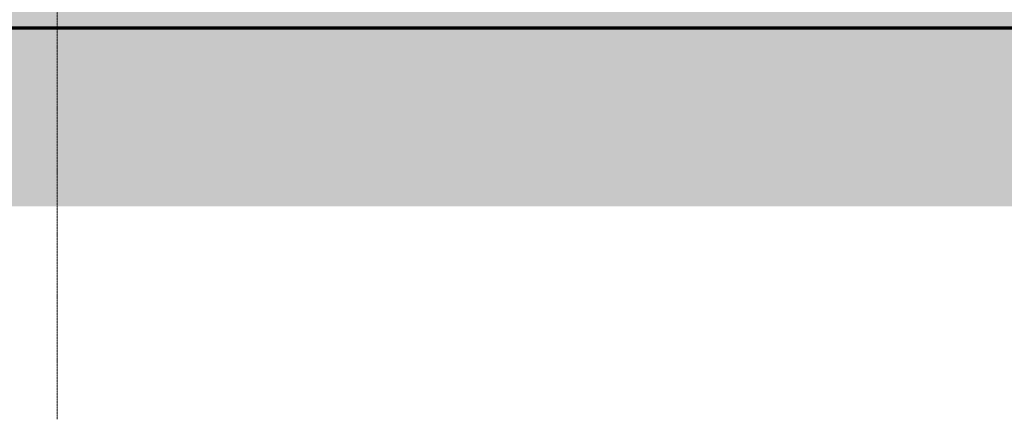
# Model space of a CAD drawing. Header units: millimetres. Extents: x -32191 to 39105, y -1740 to 9180.
# Tile 8 of 30: x 13443 to 19355, y -1520 to 880. Entities that reach past the tile are written whole.
import ezdxf

# ---------------------------------------------------------------- set-up
doc = ezdxf.new("R2010")
doc.units = ezdxf.units.MM
doc.linetypes.add('_Traço - ponto', pattern=[16, 12, -2, 0, -2])
for name, color, linetype, lineweight in [('A-FLOR', 192, 'Continuous', 25), ('A-FLOR-PATT', 8, 'Continuous', 70), ('S-GRID', 1, 'Continuous', 9)]:
    doc.layers.add(name, color=color, linetype=linetype, lineweight=lineweight)

msp = doc.modelspace()

# ---------------------------------------------------------------- hatches: boundary and pattern name
at = {"layer": 'A-FLOR'}
msp.add_hatch(color=191, dxfattribs=at).paths.add_polyline_path([(27996.3, 830), (34223.8, 830), (34223.8, 930), (13387.8, 930), (13387.8, 830), (27234.8, 830)], flags=0)
at = {"layer": 'A-FLOR-PATT', "lineweight": 18}
h = msp.add_hatch(dxfattribs=at)
h.set_pattern_fill('FP_2', color=256, style=0, pattern_type=2)
h.set_pattern_definition([(0, (14057.05, 0), (317.5, 317.5), [317.5, -317.5]), (0, (14057.05, 119.06), (317.5, 317.5), [317.5, -317.5]), (0, (14057.05, 238.12), (317.5, 317.5), [317.5, -317.5]), (90, (14096.74, 277.8), (-317.5, 317.5), [317.5, -317.5]), (90, (14215.8, 277.8), (-317.5, 317.5), [317.5, -317.5]), (90, (14334.86, 277.8), (-317.5, 317.5), [317.5, -317.5])])
h.paths.add_polyline_path([(25711.8, -240.4), (34849.6, -240.4), (34849.6, 830), (10482.2, 830), (10482.2, -240.4), (22665.9, -240.4)], flags=0)

# ---------------------------------------------------------------- linework, layer by layer
at = {"layer": 'A-FLOR', "lineweight": 70}
msp.add_line((34849.6, 830), (10482.2, 830), dxfattribs=at)
at = {"layer": 'S-GRID', "linetype": '_Traço - ponto'}
msp.add_line((13667.7, -1519.9), (13667.7, 8321.9), dxfattribs=at)

doc.saveas('drawing.dxf')
